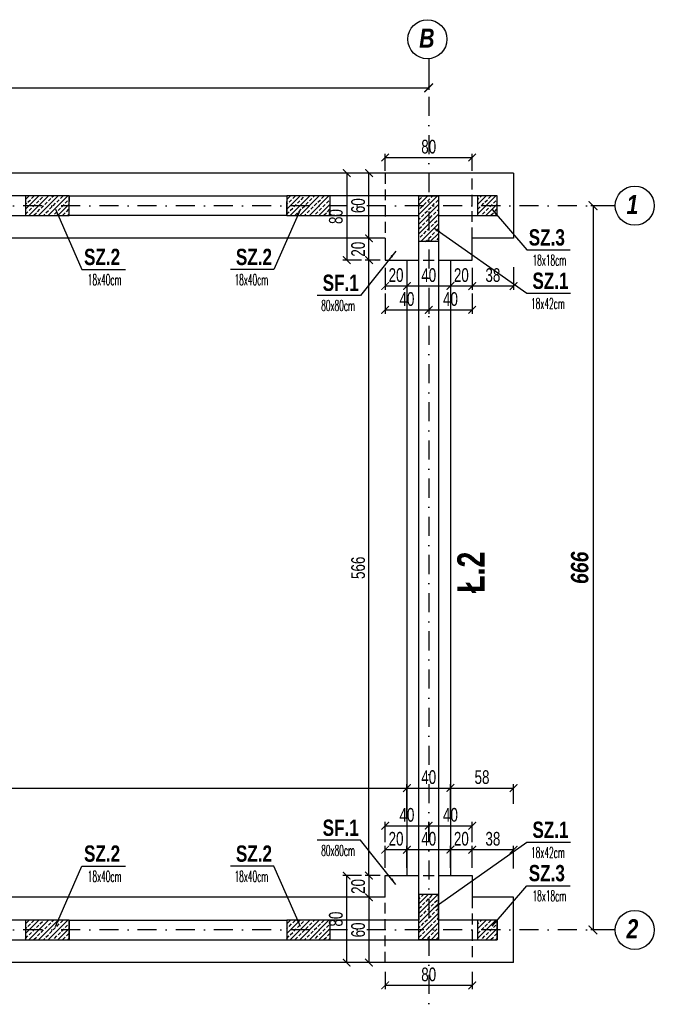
# Model space of a CAD drawing. Extents: x 10476 to 23681, y -304923 to -300723.
# Tile 3 of 25: x 12327 to 12910, y -302114 to -301208. Entities that reach past the tile are written whole.
import ezdxf

# ---------------------------------------------------------------- set-up
doc = ezdxf.new("R2010")
doc.units = 0
doc.header["$MEASUREMENT"] = 0
doc.linetypes.add('DASHDOT', pattern=[1, 0.5, -0.25, 0, -0.25])
doc.linetypes.add('DASHED', pattern=[0.75, 0.5, -0.25])
doc.layers.get('0').update_dxf_attribs({"linetype": 'CONTINUOUS'})
doc.layers.get('DEFPOINTS').update_dxf_attribs({"linetype": 'CONTINUOUS'})
doc.styles.add('GRYF', font='arialbd.ttf', dxfattribs={"width": 0.8})
doc.styles.add('kursywa', font='arialbi.ttf', dxfattribs={"width": 0.8})
doc.styles.add('RAMKA', font='arial.ttf', dxfattribs={"width": 0.7})
doc.styles.get("Standard").update_dxf_attribs({"font": 'txt.shx', "width": 0.6})
doc.dimstyles.new('1-100', dxfattribs={"dimscale": 4, "dimtxt": 4, "dimasz": 2, "dimexe": 0.5, "dimexo": 1, "dimgap": 1, "dimtad": 1, "dimdec": 0, "dimrnd": 0.1, "dimdsep": 46, "dimtxsty": 'kursywa', "dimblk": 'ARCHTICK', "dimcen": 0, "dimclrd": 2, "dimclre": 2, "dimclrt": 7, "dimazin": 2, "dimtfac": 1, "dimtdec": 0, "dimtix": 1, "dimtmove": 0, "dimatfit": 3, "dimfxl": 1, "dimtolj": 1, "dimarcsym": 0})
doc.dimstyles.new('1-50', dxfattribs={"dimscale": 6.5, "dimtxt": 2, "dimasz": 1, "dimexe": 0.5, "dimexo": 1, "dimgap": 0.5, "dimtad": 1, "dimrnd": 0.5, "dimdsep": 46, "dimtxsty": 'RAMKA', "dimblk": 'ARCHTICK', "dimcen": 0, "dimclrd": 2, "dimclre": 2, "dimclrt": 7, "dimadec": 0, "dimazin": 2, "dimtfac": 1, "dimtix": 1, "dimtmove": 0, "dimatfit": 3, "dimfxl": 1, "dimtolj": 1, "dimarcsym": 0})
doc.dimstyles.new('1-75', dxfattribs={"dimscale": 7, "dimtxt": 1.8, "dimasz": 1, "dimexe": 0.5, "dimexo": 1, "dimgap": 0.5, "dimtad": 1, "dimrnd": 0.5, "dimdsep": 46, "dimtxsty": 'RAMKA', "dimblk": 'ARCHTICK', "dimcen": 0, "dimclrd": 2, "dimclre": 2, "dimclrt": 7, "dimadec": 0, "dimazin": 2, "dimtfac": 1, "dimtix": 1, "dimtmove": 0, "dimatfit": 3, "dimfxl": 1, "dimtolj": 1, "dimarcsym": 0})

# ---------------------------------------------------------------- blocks, each defined once
blk = doc.blocks.new('_ArchTick')
at = {"color": 0, "linetype": 'Continuous', "const_width": 0.15}
blk.add_lwpolyline([(-0.5, -0.5), (0.5, 0.5)], dxfattribs=at)
blk = doc.blocks.new('*D23')
at = {"color": 2, "lineweight": -2, "ltscale": 35, "transparency": 16777216}
for p, q in [((11041.52, -301256.8), (11041.52, -301272.74)), ((12702.52, -301256.8), (12702.52, -301272.74)), ((11041.52, -301270.74), (12702.52, -301270.74))]:
    blk.add_line(p, q, dxfattribs=at)
at = {"layer": 'DEFPOINTS', "color": 0, "ltscale": 35, "transparency": 16777216}
for p in [(11041.52, -301252.8), (12702.52, -301252.8), (12702.52, -301270.74)]:
    blk.add_point(p, dxfattribs=at)
at = {"color": 2, "lineweight": -2, "ltscale": 35, "transparency": 16777216, "xscale": 8, "yscale": 8, "zscale": 8, "rotation": 180}
blk.add_blockref('_ArchTick', (11041.52, -301270.74), dxfattribs=at)
at = {"color": 2, "lineweight": -2, "ltscale": 35, "transparency": 16777216, "xscale": 8, "yscale": 8, "zscale": 8}
blk.add_blockref('_ArchTick', (12702.52, -301270.74), dxfattribs=at)
at = {"color": 7, "ltscale": 35, "transparency": 16777216, "insert": (11872.02, -301258.54), "char_height": 16, "attachment_point": 5, "style": 'kursywa'}
blk.add_mtext('\\A1;1661', dxfattribs=at)
blk = doc.blocks.new('*D24')
at = {"color": 2, "lineweight": -2, "ltscale": 35, "transparency": 16777216}
for p, q in [((12868.06, -301379.15), (12851.53, -301379.15)), ((12853.53, -301379.15), (12853.53, -302045.15)), ((12868.06, -302045.15), (12851.53, -302045.15))]:
    blk.add_line(p, q, dxfattribs=at)
at = {"layer": 'DEFPOINTS', "color": 0, "ltscale": 35, "transparency": 16777216}
for p in [(12872.06, -301379.15), (12853.53, -302045.15), (12872.06, -302045.15)]:
    blk.add_point(p, dxfattribs=at)
at = {"color": 2, "lineweight": -2, "ltscale": 35, "transparency": 16777216, "xscale": 8, "yscale": 8, "zscale": 8}
for p, rotation in [((12853.53, -301379.15), 90), ((12853.53, -302045.15), 270)]:
    blk.add_blockref('_ArchTick', p, dxfattribs=dict(at, rotation=rotation))
at = {"color": 7, "ltscale": 35, "transparency": 16777216, "insert": (12841.36, -301712.15), "char_height": 16, "attachment_point": 5, "rotation": 90, "style": 'kursywa'}
blk.add_mtext('\\A1;666', dxfattribs=at)
blk = doc.blocks.new('*D30')
at = {"color": 2, "lineweight": -2, "ltscale": 35, "transparency": 16777216}
for p, q in [((11061.52, -301920.41), (11061.52, -301911.12)), ((11061.52, -301914.62), (12682.52, -301914.62)), ((12682.52, -301943.07), (12682.52, -301911.12))]:
    blk.add_line(p, q, dxfattribs=at)
at = {"layer": 'DEFPOINTS', "color": 0, "ltscale": 35, "transparency": 16777216}
for p in [(12682.52, -301914.62), (11061.52, -301927.41), (12682.52, -301950.07)]:
    blk.add_point(p, dxfattribs=at)
at = {"color": 2, "lineweight": -2, "ltscale": 35, "transparency": 16777216, "xscale": 7, "yscale": 7, "zscale": 7, "rotation": 180}
blk.add_blockref('_ArchTick', (11061.52, -301914.62), dxfattribs=at)
at = {"color": 2, "lineweight": -2, "ltscale": 35, "transparency": 16777216, "xscale": 7, "yscale": 7, "zscale": 7}
blk.add_blockref('_ArchTick', (12682.52, -301914.62), dxfattribs=at)
at = {"color": 7, "ltscale": 35, "transparency": 16777216, "insert": (11872.02, -301904.69), "char_height": 12.6, "attachment_point": 5, "style": 'RAMKA'}
blk.add_mtext('\\A1;1621', dxfattribs=at)
blk = doc.blocks.new('*D31')
at = {"color": 2, "lineweight": -2, "ltscale": 35, "transparency": 16777216}
for p, q in [((12682.52, -301943.07), (12682.52, -301911.12)), ((12682.52, -301914.62), (12722.52, -301914.62)), ((12722.52, -301943.07), (12722.52, -301911.12))]:
    blk.add_line(p, q, dxfattribs=at)
at = {"layer": 'DEFPOINTS', "color": 0, "ltscale": 35, "transparency": 16777216}
for p in [(12722.52, -301914.62), (12682.52, -301950.07), (12722.52, -301950.07)]:
    blk.add_point(p, dxfattribs=at)
at = {"color": 2, "lineweight": -2, "ltscale": 35, "transparency": 16777216, "xscale": 7, "yscale": 7, "zscale": 7, "rotation": 180}
blk.add_blockref('_ArchTick', (12682.52, -301914.62), dxfattribs=at)
at = {"color": 2, "lineweight": -2, "ltscale": 35, "transparency": 16777216, "xscale": 7, "yscale": 7, "zscale": 7}
blk.add_blockref('_ArchTick', (12722.52, -301914.62), dxfattribs=at)
at = {"color": 7, "ltscale": 35, "transparency": 16777216, "insert": (12702.52, -301904.69), "char_height": 12.6, "attachment_point": 5, "style": 'RAMKA'}
blk.add_mtext('\\A1;40', dxfattribs=at)
blk = doc.blocks.new('*D63')
at = {"color": 2, "lineweight": -2, "ltscale": 35, "transparency": 16777216}
for p, q in [((12722.52, -301943.07), (12722.52, -301911.12)), ((12722.52, -301914.62), (12780.52, -301914.62)), ((12780.52, -301929.19), (12780.52, -301911.12))]:
    blk.add_line(p, q, dxfattribs=at)
at = {"layer": 'DEFPOINTS', "color": 0, "ltscale": 35, "transparency": 16777216}
for p in [(12780.52, -301914.62), (12780.52, -301936.19), (12722.52, -301950.07)]:
    blk.add_point(p, dxfattribs=at)
at = {"color": 2, "lineweight": -2, "ltscale": 35, "transparency": 16777216, "xscale": 7, "yscale": 7, "zscale": 7, "rotation": 180}
blk.add_blockref('_ArchTick', (12722.52, -301914.62), dxfattribs=at)
at = {"color": 2, "lineweight": -2, "ltscale": 35, "transparency": 16777216, "xscale": 7, "yscale": 7, "zscale": 7}
blk.add_blockref('_ArchTick', (12780.52, -301914.62), dxfattribs=at)
at = {"color": 7, "ltscale": 35, "transparency": 16777216, "insert": (12751.52, -301904.69), "char_height": 12.6, "attachment_point": 5, "style": 'RAMKA'}
blk.add_mtext('\\A1;58', dxfattribs=at)
blk = doc.blocks.new('*D64')
at = {"color": 2, "lineweight": -2, "ltscale": 35, "transparency": 16777216}
for p, q in [((12658.02, -301429.15), (12644.15, -301429.15)), ((12647.65, -301995.15), (12647.65, -301429.15)), ((12658.02, -301995.15), (12644.15, -301995.15))]:
    blk.add_line(p, q, dxfattribs=at)
at = {"layer": 'DEFPOINTS', "color": 0, "ltscale": 35, "transparency": 16777216}
for p in [(12647.65, -301429.15), (12665.02, -301429.15), (12665.02, -301995.15)]:
    blk.add_point(p, dxfattribs=at)
at = {"color": 2, "lineweight": -2, "ltscale": 35, "transparency": 16777216, "xscale": 7, "yscale": 7, "zscale": 7}
for p, rotation in [((12647.65, -301429.15), 90), ((12647.65, -301995.15), 270)]:
    blk.add_blockref('_ArchTick', p, dxfattribs=dict(at, rotation=rotation))
at = {"color": 7, "ltscale": 35, "transparency": 16777216, "insert": (12637.72, -301712.15), "char_height": 12.6, "attachment_point": 5, "rotation": 90, "style": 'RAMKA'}
blk.add_mtext('\\A1;566', dxfattribs=at)
blk = doc.blocks.new('*D65')
at = {"color": 2, "lineweight": -2, "ltscale": 35, "transparency": 16777216}
for p, q in [((12658.02, -301409.15), (12644.15, -301409.15)), ((12647.65, -301429.15), (12647.65, -301409.15)), ((12658.02, -301429.15), (12644.15, -301429.15))]:
    blk.add_line(p, q, dxfattribs=at)
at = {"layer": 'DEFPOINTS', "color": 0, "ltscale": 35, "transparency": 16777216}
for p in [(12647.65, -301409.15), (12665.02, -301409.15), (12665.02, -301429.15)]:
    blk.add_point(p, dxfattribs=at)
at = {"color": 2, "lineweight": -2, "ltscale": 35, "transparency": 16777216, "xscale": 7, "yscale": 7, "zscale": 7}
for p, rotation in [((12647.65, -301409.15), 90), ((12647.65, -301429.15), 270)]:
    blk.add_blockref('_ArchTick', p, dxfattribs=dict(at, rotation=rotation))
at = {"color": 7, "ltscale": 35, "transparency": 16777216, "insert": (12637.72, -301419.15), "char_height": 12.6, "attachment_point": 5, "rotation": 90, "style": 'RAMKA'}
blk.add_mtext('\\A1;20', dxfattribs=at)
blk = doc.blocks.new('*D66')
at = {"color": 2, "lineweight": -2, "ltscale": 35, "transparency": 16777216}
for p, q in [((12658.02, -301349.15), (12644.15, -301349.15)), ((12647.65, -301409.15), (12647.65, -301349.15)), ((12658.02, -301409.15), (12644.15, -301409.15))]:
    blk.add_line(p, q, dxfattribs=at)
at = {"layer": 'DEFPOINTS', "color": 0, "ltscale": 35, "transparency": 16777216}
for p in [(12647.65, -301349.15), (12665.02, -301349.15), (12665.02, -301409.15)]:
    blk.add_point(p, dxfattribs=at)
at = {"color": 2, "lineweight": -2, "ltscale": 35, "transparency": 16777216, "xscale": 7, "yscale": 7, "zscale": 7}
for p, rotation in [((12647.65, -301349.15), 90), ((12647.65, -301409.15), 270)]:
    blk.add_blockref('_ArchTick', p, dxfattribs=dict(at, rotation=rotation))
at = {"color": 7, "ltscale": 35, "transparency": 16777216, "insert": (12637.72, -301379.15), "char_height": 12.6, "attachment_point": 5, "rotation": 90, "style": 'RAMKA'}
blk.add_mtext('\\A1;60', dxfattribs=at)
blk = doc.blocks.new('*D67')
at = {"color": 2, "lineweight": -2, "ltscale": 35, "transparency": 16777216}
for p, q in [((12662.52, -301436.15), (12662.52, -301456.49)), ((12682.52, -301436.15), (12682.52, -301456.49)), ((12662.52, -301452.99), (12682.52, -301452.99))]:
    blk.add_line(p, q, dxfattribs=at)
at = {"layer": 'DEFPOINTS', "color": 0, "ltscale": 35, "transparency": 16777216}
for p in [(12662.52, -301429.15), (12682.52, -301429.15), (12682.52, -301452.99)]:
    blk.add_point(p, dxfattribs=at)
at = {"color": 2, "lineweight": -2, "ltscale": 35, "transparency": 16777216, "xscale": 7, "yscale": 7, "zscale": 7, "rotation": 180}
blk.add_blockref('_ArchTick', (12662.52, -301452.99), dxfattribs=at)
at = {"color": 2, "lineweight": -2, "ltscale": 35, "transparency": 16777216, "xscale": 7, "yscale": 7, "zscale": 7}
blk.add_blockref('_ArchTick', (12682.52, -301452.99), dxfattribs=at)
at = {"color": 7, "ltscale": 35, "transparency": 16777216, "insert": (12672.52, -301443.06), "char_height": 12.6, "attachment_point": 5, "style": 'RAMKA'}
blk.add_mtext('\\A1;20', dxfattribs=at)
blk = doc.blocks.new('*D68')
at = {"color": 2, "lineweight": -2, "ltscale": 35, "transparency": 16777216}
for p, q in [((12682.52, -301436.15), (12682.52, -301456.49)), ((12722.52, -301436.15), (12722.52, -301456.49)), ((12682.52, -301452.99), (12722.52, -301452.99))]:
    blk.add_line(p, q, dxfattribs=at)
at = {"layer": 'DEFPOINTS', "color": 0, "ltscale": 35, "transparency": 16777216}
for p in [(12682.52, -301429.15), (12722.52, -301429.15), (12722.52, -301452.99)]:
    blk.add_point(p, dxfattribs=at)
at = {"color": 2, "lineweight": -2, "ltscale": 35, "transparency": 16777216, "xscale": 7, "yscale": 7, "zscale": 7, "rotation": 180}
blk.add_blockref('_ArchTick', (12682.52, -301452.99), dxfattribs=at)
at = {"color": 2, "lineweight": -2, "ltscale": 35, "transparency": 16777216, "xscale": 7, "yscale": 7, "zscale": 7}
blk.add_blockref('_ArchTick', (12722.52, -301452.99), dxfattribs=at)
at = {"color": 7, "ltscale": 35, "transparency": 16777216, "insert": (12702.52, -301443.06), "char_height": 12.6, "attachment_point": 5, "style": 'RAMKA'}
blk.add_mtext('\\A1;40', dxfattribs=at)
blk = doc.blocks.new('*D69')
at = {"color": 2, "lineweight": -2, "ltscale": 35, "transparency": 16777216}
for p, q in [((12722.52, -301436.15), (12722.52, -301456.49)), ((12742.52, -301436.15), (12742.52, -301456.49)), ((12722.52, -301452.99), (12742.52, -301452.99))]:
    blk.add_line(p, q, dxfattribs=at)
at = {"layer": 'DEFPOINTS', "color": 0, "ltscale": 35, "transparency": 16777216}
for p in [(12722.52, -301429.15), (12742.52, -301429.15), (12742.52, -301452.99)]:
    blk.add_point(p, dxfattribs=at)
at = {"color": 2, "lineweight": -2, "ltscale": 35, "transparency": 16777216, "xscale": 7, "yscale": 7, "zscale": 7, "rotation": 180}
blk.add_blockref('_ArchTick', (12722.52, -301452.99), dxfattribs=at)
at = {"color": 2, "lineweight": -2, "ltscale": 35, "transparency": 16777216, "xscale": 7, "yscale": 7, "zscale": 7}
blk.add_blockref('_ArchTick', (12742.52, -301452.99), dxfattribs=at)
at = {"color": 7, "ltscale": 35, "transparency": 16777216, "insert": (12732.52, -301443.06), "char_height": 12.6, "attachment_point": 5, "style": 'RAMKA'}
blk.add_mtext('\\A1;20', dxfattribs=at)
blk = doc.blocks.new('*D70')
at = {"color": 2, "lineweight": -2, "ltscale": 35, "transparency": 16777216}
for p, q in [((12742.52, -301436.15), (12742.52, -301456.49)), ((12780.52, -301435.77), (12780.52, -301456.49)), ((12742.52, -301452.99), (12780.52, -301452.99))]:
    blk.add_line(p, q, dxfattribs=at)
at = {"layer": 'DEFPOINTS', "color": 0, "ltscale": 35, "transparency": 16777216}
for p in [(12742.52, -301429.15), (12780.52, -301428.77), (12780.52, -301452.99)]:
    blk.add_point(p, dxfattribs=at)
at = {"color": 2, "lineweight": -2, "ltscale": 35, "transparency": 16777216, "xscale": 7, "yscale": 7, "zscale": 7, "rotation": 180}
blk.add_blockref('_ArchTick', (12742.52, -301452.99), dxfattribs=at)
at = {"color": 2, "lineweight": -2, "ltscale": 35, "transparency": 16777216, "xscale": 7, "yscale": 7, "zscale": 7}
blk.add_blockref('_ArchTick', (12780.52, -301452.99), dxfattribs=at)
at = {"color": 7, "ltscale": 35, "transparency": 16777216, "insert": (12761.52, -301443.05), "char_height": 12.6, "attachment_point": 5, "style": 'RAMKA'}
blk.add_mtext('\\A1;38', dxfattribs=at)
blk = doc.blocks.new('*D71')
at = {"color": 2, "lineweight": -2, "ltscale": 35, "transparency": 16777216}
for p, q in [((12662.52, -301459.99), (12662.52, -301478.49)), ((12702.52, -301459.99), (12702.52, -301478.49)), ((12662.52, -301474.99), (12702.52, -301474.99))]:
    blk.add_line(p, q, dxfattribs=at)
at = {"layer": 'DEFPOINTS', "color": 0, "ltscale": 35, "transparency": 16777216}
for p in [(12662.52, -301452.99), (12702.52, -301452.99), (12702.52, -301474.99)]:
    blk.add_point(p, dxfattribs=at)
at = {"color": 2, "lineweight": -2, "ltscale": 35, "transparency": 16777216, "xscale": 7, "yscale": 7, "zscale": 7, "rotation": 180}
blk.add_blockref('_ArchTick', (12662.52, -301474.99), dxfattribs=at)
at = {"color": 2, "lineweight": -2, "ltscale": 35, "transparency": 16777216, "xscale": 7, "yscale": 7, "zscale": 7}
blk.add_blockref('_ArchTick', (12702.52, -301474.99), dxfattribs=at)
at = {"color": 7, "ltscale": 35, "transparency": 16777216, "insert": (12682.52, -301465.06), "char_height": 12.6, "attachment_point": 5, "style": 'RAMKA'}
blk.add_mtext('\\A1;40', dxfattribs=at)
blk = doc.blocks.new('*D72')
at = {"color": 2, "lineweight": -2, "ltscale": 35, "transparency": 16777216}
for p, q in [((12702.52, -301459.99), (12702.52, -301478.49)), ((12742.52, -301459.99), (12742.52, -301478.49)), ((12702.52, -301474.99), (12742.52, -301474.99))]:
    blk.add_line(p, q, dxfattribs=at)
at = {"layer": 'DEFPOINTS', "color": 0, "ltscale": 35, "transparency": 16777216}
for p in [(12702.52, -301452.99), (12742.52, -301452.99), (12742.52, -301474.99)]:
    blk.add_point(p, dxfattribs=at)
at = {"color": 2, "lineweight": -2, "ltscale": 35, "transparency": 16777216, "xscale": 7, "yscale": 7, "zscale": 7, "rotation": 180}
blk.add_blockref('_ArchTick', (12702.52, -301474.99), dxfattribs=at)
at = {"color": 2, "lineweight": -2, "ltscale": 35, "transparency": 16777216, "xscale": 7, "yscale": 7, "zscale": 7}
blk.add_blockref('_ArchTick', (12742.52, -301474.99), dxfattribs=at)
at = {"color": 7, "ltscale": 35, "transparency": 16777216, "insert": (12722.52, -301465.06), "char_height": 12.6, "attachment_point": 5, "style": 'RAMKA'}
blk.add_mtext('\\A1;40', dxfattribs=at)
blk = doc.blocks.new('*D73')
at = {"color": 2, "lineweight": -2, "ltscale": 35, "transparency": 16777216}
for p, q in [((12662.52, -301347.15), (12662.52, -301331.37)), ((12662.52, -301334.87), (12742.52, -301334.87)), ((12742.52, -301347.15), (12742.52, -301331.37))]:
    blk.add_line(p, q, dxfattribs=at)
at = {"layer": 'DEFPOINTS', "color": 0, "ltscale": 35, "transparency": 16777216}
for p in [(12742.52, -301334.87), (12662.52, -301354.15), (12742.52, -301354.15)]:
    blk.add_point(p, dxfattribs=at)
at = {"color": 2, "lineweight": -2, "ltscale": 35, "transparency": 16777216, "xscale": 7, "yscale": 7, "zscale": 7, "rotation": 180}
blk.add_blockref('_ArchTick', (12662.52, -301334.87), dxfattribs=at)
at = {"color": 2, "lineweight": -2, "ltscale": 35, "transparency": 16777216, "xscale": 7, "yscale": 7, "zscale": 7}
blk.add_blockref('_ArchTick', (12742.52, -301334.87), dxfattribs=at)
at = {"color": 7, "ltscale": 35, "transparency": 16777216, "insert": (12702.52, -301324.94), "char_height": 12.6, "attachment_point": 5, "style": 'RAMKA'}
blk.add_mtext('\\A1;80', dxfattribs=at)
blk = doc.blocks.new('*D90')
at = {"color": 2, "lineweight": -2, "ltscale": 35, "transparency": 16777216}
for p, q in [((12640.65, -301349.15), (12623.67, -301349.15)), ((12627.17, -301349.15), (12627.17, -301429.15)), ((12640.65, -301429.15), (12623.67, -301429.15))]:
    blk.add_line(p, q, dxfattribs=at)
at = {"layer": 'DEFPOINTS', "color": 0, "ltscale": 35, "transparency": 16777216}
for p in [(12647.65, -301349.15), (12627.17, -301429.15), (12647.65, -301429.15)]:
    blk.add_point(p, dxfattribs=at)
at = {"color": 2, "lineweight": -2, "ltscale": 35, "transparency": 16777216, "xscale": 7, "yscale": 7, "zscale": 7}
for p, rotation in [((12627.17, -301349.15), 90), ((12627.17, -301429.15), 270)]:
    blk.add_blockref('_ArchTick', p, dxfattribs=dict(at, rotation=rotation))
at = {"color": 7, "ltscale": 35, "transparency": 16777216, "insert": (12617.24, -301389.15), "char_height": 12.6, "attachment_point": 5, "rotation": 90, "style": 'RAMKA'}
blk.add_mtext('\\A1;80', dxfattribs=at)
blk = doc.blocks.new('*D112')
at = {"color": 2, "lineweight": -2, "ltscale": 35, "transparency": 16777216}
for p, q in [((12658.02, -301995.15), (12644.15, -301995.15)), ((12647.65, -301995.15), (12647.65, -302015.15)), ((12658.02, -302015.15), (12644.15, -302015.15))]:
    blk.add_line(p, q, dxfattribs=at)
at = {"layer": 'DEFPOINTS', "color": 0, "ltscale": 35, "transparency": 16777216}
for p in [(12665.02, -301995.15), (12647.65, -302015.15), (12665.02, -302015.15)]:
    blk.add_point(p, dxfattribs=at)
at = {"color": 2, "lineweight": -2, "ltscale": 35, "transparency": 16777216, "xscale": 7, "yscale": 7, "zscale": 7}
for p, rotation in [((12647.65, -301995.15), 90), ((12647.65, -302015.15), 270)]:
    blk.add_blockref('_ArchTick', p, dxfattribs=dict(at, rotation=rotation))
at = {"color": 7, "ltscale": 35, "transparency": 16777216, "insert": (12637.72, -302005.15), "char_height": 12.6, "attachment_point": 5, "rotation": 90, "style": 'RAMKA'}
blk.add_mtext('\\A1;20', dxfattribs=at)
blk = doc.blocks.new('*D113')
at = {"color": 2, "lineweight": -2, "ltscale": 35, "transparency": 16777216}
for p, q in [((12658.02, -302015.15), (12644.15, -302015.15)), ((12647.65, -302015.15), (12647.65, -302075.15)), ((12658.02, -302075.15), (12644.15, -302075.15))]:
    blk.add_line(p, q, dxfattribs=at)
at = {"layer": 'DEFPOINTS', "color": 0, "ltscale": 35, "transparency": 16777216}
for p in [(12665.02, -302015.15), (12647.65, -302075.15), (12665.02, -302075.15)]:
    blk.add_point(p, dxfattribs=at)
at = {"color": 2, "lineweight": -2, "ltscale": 35, "transparency": 16777216, "xscale": 7, "yscale": 7, "zscale": 7}
for p, rotation in [((12647.65, -302015.15), 90), ((12647.65, -302075.15), 270)]:
    blk.add_blockref('_ArchTick', p, dxfattribs=dict(at, rotation=rotation))
at = {"color": 7, "ltscale": 35, "transparency": 16777216, "insert": (12637.72, -302045.15), "char_height": 12.6, "attachment_point": 5, "rotation": 90, "style": 'RAMKA'}
blk.add_mtext('\\A1;60', dxfattribs=at)
blk = doc.blocks.new('*D114')
at = {"color": 2, "lineweight": -2, "ltscale": 35, "transparency": 16777216}
for p, q in [((12662.52, -301988.15), (12662.52, -301967.81)), ((12682.52, -301988.15), (12682.52, -301967.81)), ((12662.52, -301971.31), (12682.52, -301971.31))]:
    blk.add_line(p, q, dxfattribs=at)
at = {"layer": 'DEFPOINTS', "color": 0, "ltscale": 35, "transparency": 16777216}
for p in [(12682.52, -301971.31), (12662.52, -301995.15), (12682.52, -301995.15)]:
    blk.add_point(p, dxfattribs=at)
at = {"color": 2, "lineweight": -2, "ltscale": 35, "transparency": 16777216, "xscale": 7, "yscale": 7, "zscale": 7, "rotation": 180}
blk.add_blockref('_ArchTick', (12662.52, -301971.31), dxfattribs=at)
at = {"color": 2, "lineweight": -2, "ltscale": 35, "transparency": 16777216, "xscale": 7, "yscale": 7, "zscale": 7}
blk.add_blockref('_ArchTick', (12682.52, -301971.31), dxfattribs=at)
at = {"color": 7, "ltscale": 35, "transparency": 16777216, "insert": (12672.52, -301961.37), "char_height": 12.6, "attachment_point": 5, "style": 'RAMKA'}
blk.add_mtext('\\A1;20', dxfattribs=at)
blk = doc.blocks.new('*D115')
at = {"color": 2, "lineweight": -2, "ltscale": 35, "transparency": 16777216}
for p, q in [((12682.52, -301988.15), (12682.52, -301967.81)), ((12722.52, -301988.15), (12722.52, -301967.81)), ((12682.52, -301971.31), (12722.52, -301971.31))]:
    blk.add_line(p, q, dxfattribs=at)
at = {"layer": 'DEFPOINTS', "color": 0, "ltscale": 35, "transparency": 16777216}
for p in [(12722.52, -301971.31), (12682.52, -301995.15), (12722.52, -301995.15)]:
    blk.add_point(p, dxfattribs=at)
at = {"color": 2, "lineweight": -2, "ltscale": 35, "transparency": 16777216, "xscale": 7, "yscale": 7, "zscale": 7, "rotation": 180}
blk.add_blockref('_ArchTick', (12682.52, -301971.31), dxfattribs=at)
at = {"color": 2, "lineweight": -2, "ltscale": 35, "transparency": 16777216, "xscale": 7, "yscale": 7, "zscale": 7}
blk.add_blockref('_ArchTick', (12722.52, -301971.31), dxfattribs=at)
at = {"color": 7, "ltscale": 35, "transparency": 16777216, "insert": (12702.52, -301961.37), "char_height": 12.6, "attachment_point": 5, "style": 'RAMKA'}
blk.add_mtext('\\A1;40', dxfattribs=at)
blk = doc.blocks.new('*D116')
at = {"color": 2, "lineweight": -2, "ltscale": 35, "transparency": 16777216}
for p, q in [((12722.52, -301988.15), (12722.52, -301967.81)), ((12742.52, -301988.15), (12742.52, -301967.81)), ((12722.52, -301971.31), (12742.52, -301971.31))]:
    blk.add_line(p, q, dxfattribs=at)
at = {"layer": 'DEFPOINTS', "color": 0, "ltscale": 35, "transparency": 16777216}
for p in [(12742.52, -301971.31), (12722.52, -301995.15), (12742.52, -301995.15)]:
    blk.add_point(p, dxfattribs=at)
at = {"color": 2, "lineweight": -2, "ltscale": 35, "transparency": 16777216, "xscale": 7, "yscale": 7, "zscale": 7, "rotation": 180}
blk.add_blockref('_ArchTick', (12722.52, -301971.31), dxfattribs=at)
at = {"color": 2, "lineweight": -2, "ltscale": 35, "transparency": 16777216, "xscale": 7, "yscale": 7, "zscale": 7}
blk.add_blockref('_ArchTick', (12742.52, -301971.31), dxfattribs=at)
at = {"color": 7, "ltscale": 35, "transparency": 16777216, "insert": (12732.52, -301961.37), "char_height": 12.6, "attachment_point": 5, "style": 'RAMKA'}
blk.add_mtext('\\A1;20', dxfattribs=at)
blk = doc.blocks.new('*D117')
at = {"color": 2, "lineweight": -2, "ltscale": 35, "transparency": 16777216}
for p, q in [((12742.52, -301988.15), (12742.52, -301967.81)), ((12780.52, -301988.53), (12780.52, -301967.81)), ((12742.52, -301971.31), (12780.52, -301971.31))]:
    blk.add_line(p, q, dxfattribs=at)
at = {"layer": 'DEFPOINTS', "color": 0, "ltscale": 35, "transparency": 16777216}
for p in [(12780.52, -301971.31), (12742.52, -301995.15), (12780.52, -301995.53)]:
    blk.add_point(p, dxfattribs=at)
at = {"color": 2, "lineweight": -2, "ltscale": 35, "transparency": 16777216, "xscale": 7, "yscale": 7, "zscale": 7, "rotation": 180}
blk.add_blockref('_ArchTick', (12742.52, -301971.31), dxfattribs=at)
at = {"color": 2, "lineweight": -2, "ltscale": 35, "transparency": 16777216, "xscale": 7, "yscale": 7, "zscale": 7}
blk.add_blockref('_ArchTick', (12780.52, -301971.31), dxfattribs=at)
at = {"color": 7, "ltscale": 35, "transparency": 16777216, "insert": (12761.52, -301961.37), "char_height": 12.6, "attachment_point": 5, "style": 'RAMKA'}
blk.add_mtext('\\A1;38', dxfattribs=at)
blk = doc.blocks.new('*D118')
at = {"color": 2, "lineweight": -2, "ltscale": 35, "transparency": 16777216}
for p, q in [((12662.52, -301964.31), (12662.52, -301945.81)), ((12662.52, -301949.31), (12702.52, -301949.31)), ((12702.52, -301964.31), (12702.52, -301945.81))]:
    blk.add_line(p, q, dxfattribs=at)
at = {"layer": 'DEFPOINTS', "color": 0, "ltscale": 35, "transparency": 16777216}
for p in [(12702.52, -301949.31), (12662.52, -301971.31), (12702.52, -301971.31)]:
    blk.add_point(p, dxfattribs=at)
at = {"color": 2, "lineweight": -2, "ltscale": 35, "transparency": 16777216, "xscale": 7, "yscale": 7, "zscale": 7, "rotation": 180}
blk.add_blockref('_ArchTick', (12662.52, -301949.31), dxfattribs=at)
at = {"color": 2, "lineweight": -2, "ltscale": 35, "transparency": 16777216, "xscale": 7, "yscale": 7, "zscale": 7}
blk.add_blockref('_ArchTick', (12702.52, -301949.31), dxfattribs=at)
at = {"color": 7, "ltscale": 35, "transparency": 16777216, "insert": (12682.52, -301939.37), "char_height": 12.6, "attachment_point": 5, "style": 'RAMKA'}
blk.add_mtext('\\A1;40', dxfattribs=at)
blk = doc.blocks.new('*D119')
at = {"color": 2, "lineweight": -2, "ltscale": 35, "transparency": 16777216}
for p, q in [((12702.52, -301964.31), (12702.52, -301945.81)), ((12702.52, -301949.31), (12742.52, -301949.31)), ((12742.52, -301964.31), (12742.52, -301945.81))]:
    blk.add_line(p, q, dxfattribs=at)
at = {"layer": 'DEFPOINTS', "color": 0, "ltscale": 35, "transparency": 16777216}
for p in [(12742.52, -301949.31), (12702.52, -301971.31), (12742.52, -301971.31)]:
    blk.add_point(p, dxfattribs=at)
at = {"color": 2, "lineweight": -2, "ltscale": 35, "transparency": 16777216, "xscale": 7, "yscale": 7, "zscale": 7, "rotation": 180}
blk.add_blockref('_ArchTick', (12702.52, -301949.31), dxfattribs=at)
at = {"color": 2, "lineweight": -2, "ltscale": 35, "transparency": 16777216, "xscale": 7, "yscale": 7, "zscale": 7}
blk.add_blockref('_ArchTick', (12742.52, -301949.31), dxfattribs=at)
at = {"color": 7, "ltscale": 35, "transparency": 16777216, "insert": (12722.52, -301939.37), "char_height": 12.6, "attachment_point": 5, "style": 'RAMKA'}
blk.add_mtext('\\A1;40', dxfattribs=at)
blk = doc.blocks.new('*D120')
at = {"color": 2, "lineweight": -2, "ltscale": 35, "transparency": 16777216}
for p, q in [((12662.52, -302083.78), (12662.52, -302099.56)), ((12742.52, -302083.78), (12742.52, -302099.56)), ((12662.52, -302096.06), (12742.52, -302096.06))]:
    blk.add_line(p, q, dxfattribs=at)
at = {"layer": 'DEFPOINTS', "color": 0, "ltscale": 35, "transparency": 16777216}
for p in [(12662.52, -302076.78), (12742.52, -302076.78), (12742.52, -302096.06)]:
    blk.add_point(p, dxfattribs=at)
at = {"color": 2, "lineweight": -2, "ltscale": 35, "transparency": 16777216, "xscale": 7, "yscale": 7, "zscale": 7, "rotation": 180}
blk.add_blockref('_ArchTick', (12662.52, -302096.06), dxfattribs=at)
at = {"color": 2, "lineweight": -2, "ltscale": 35, "transparency": 16777216, "xscale": 7, "yscale": 7, "zscale": 7}
blk.add_blockref('_ArchTick', (12742.52, -302096.06), dxfattribs=at)
at = {"color": 7, "ltscale": 35, "transparency": 16777216, "insert": (12702.52, -302086.12), "char_height": 12.6, "attachment_point": 5, "style": 'RAMKA'}
blk.add_mtext('\\A1;80', dxfattribs=at)
blk = doc.blocks.new('*D111')
at = {"color": 2, "lineweight": -2, "ltscale": 35, "transparency": 16777216}
for p, q in [((12640.65, -301995.15), (12623.67, -301995.15)), ((12627.17, -302075.15), (12627.17, -301995.15)), ((12640.65, -302075.15), (12623.67, -302075.15))]:
    blk.add_line(p, q, dxfattribs=at)
at = {"layer": 'DEFPOINTS', "color": 0, "ltscale": 35, "transparency": 16777216}
for p in [(12627.17, -301995.15), (12647.65, -301995.15), (12647.65, -302075.15)]:
    blk.add_point(p, dxfattribs=at)
at = {"color": 2, "lineweight": -2, "ltscale": 35, "transparency": 16777216, "xscale": 7, "yscale": 7, "zscale": 7}
for p, rotation in [((12627.17, -301995.15), 90), ((12627.17, -302075.15), 270)]:
    blk.add_blockref('_ArchTick', p, dxfattribs=dict(at, rotation=rotation))
at = {"color": 7, "ltscale": 35, "transparency": 16777216, "insert": (12617.24, -302035.15), "char_height": 12.6, "attachment_point": 5, "rotation": 90, "style": 'RAMKA'}
blk.add_mtext('\\A1;80', dxfattribs=at)

msp = doc.modelspace()

# ---------------------------------------------------------------- hatches: boundary and pattern name
at = {"linetype": 'Continuous', "ltscale": 35}
h = msp.add_hatch(dxfattribs=at)
h.set_pattern_fill('ANSI33', scale=25, style=0)
h.set_pattern_definition([(45, (-11137.322, -131431.5625), (-4.41941738, 4.41941738), []), (45, (-11132.903, -131431.5625), (-4.41941738, 4.41941738), [3.125, -1.5625])])
h.paths.add_polyline_path([(12372.02498, -301388.14813), (12372.02498, -301370.14813), (12332.02498, -301370.14813), (12332.02498, -301388.14813)])
h = msp.add_hatch(dxfattribs=at)
h.set_pattern_fill('ANSI33', scale=25, style=0)
h.set_pattern_definition([(45, (-10897.322, -131431.5625), (-4.41941738, 4.41941738), []), (45, (-10892.903, -131431.5625), (-4.41941738, 4.41941738), [3.125, -1.5625])])
h.paths.add_polyline_path([(12612.02498, -301388.14813), (12612.02498, -301370.14813), (12572.02498, -301370.14813), (12572.02498, -301388.14813)])
h = msp.add_hatch(dxfattribs=at)
h.set_pattern_fill('ANSI33', scale=25, style=0)
h.set_pattern_definition([(45, (-10797.822, -131449.5625), (-4.41941738, 4.41941738), []), (45, (-10793.403, -131449.5625), (-4.41941738, 4.41941738), [3.125, -1.5625])])
h.paths.add_polyline_path([(12711.52498, -301412.14813), (12711.52498, -301370.14813), (12693.52498, -301370.14813), (12693.52498, -301412.14813)])
h = msp.add_hatch(dxfattribs=at)
h.set_pattern_fill('ANSI33', scale=25, style=0)
h.set_pattern_definition([(45, (-10743.822, -131431.5625), (-4.41941738, 4.41941738), []), (45, (-10739.403, -131431.5625), (-4.41941738, 4.41941738), [3.125, -1.5625])])
h.paths.add_polyline_path([(12765.52498, -301388.14813), (12765.52498, -301370.14813), (12747.52498, -301370.14813), (12747.52498, -301388.14813)])
h = msp.add_hatch(dxfattribs=at)
h.set_pattern_fill('ANSI33', scale=25, style=0)
h.set_pattern_definition([(45, (-10797.822, -132074.5625), (-4.41941738, 4.41941738), []), (45, (-10793.403, -132074.5625), (-4.41941738, 4.41941738), [3.125, -1.5625])])
h.paths.add_polyline_path([(12711.52498, -302054.14813), (12711.52498, -302012.14813), (12693.52498, -302012.14813), (12693.52498, -302054.14813)])
h = msp.add_hatch(dxfattribs=at)
h.set_pattern_fill('ANSI33', scale=25, style=0)
h.set_pattern_definition([(45, (-11137.322, -132097.5625), (-4.41941738, 4.41941738), []), (45, (-11132.903, -132097.5625), (-4.41941738, 4.41941738), [3.125, -1.5625])])
h.paths.add_polyline_path([(12372.02498, -302054.14813), (12372.02498, -302036.14813), (12332.02498, -302036.14813), (12332.02498, -302054.14813)])
h = msp.add_hatch(dxfattribs=at)
h.set_pattern_fill('ANSI33', scale=25, style=0)
h.set_pattern_definition([(45, (-10897.322, -132097.5625), (-4.41941738, 4.41941738), []), (45, (-10892.903, -132097.5625), (-4.41941738, 4.41941738), [3.125, -1.5625])])
h.paths.add_polyline_path([(12612.02498, -302054.14813), (12612.02498, -302036.14813), (12572.02498, -302036.14813), (12572.02498, -302054.14813)])
h = msp.add_hatch(dxfattribs=at)
h.set_pattern_fill('ANSI33', scale=25, style=0)
h.set_pattern_definition([(45, (-10743.822, -132097.5625), (-4.41941738, 4.41941738), []), (45, (-10739.403, -132097.5625), (-4.41941738, 4.41941738), [3.125, -1.5625])])
h.paths.add_polyline_path([(12765.52497, -302054.14813), (12765.52498, -302036.14813), (12747.52498, -302036.14813), (12747.52497, -302054.14813)])

# ---------------------------------------------------------------- linework, layer by layer
at = {"color": 2, "linetype": 'DASHDOT', "ltscale": 35}
for p, q in [((12702.52498, -301244.04504), (12702.52498, -302251.70165)), ((12873.66, -301379.14813), (10845.1, -301379.14813)), ((12873.66, -302045.14813), (10845.1, -302045.14813))]:
    msp.add_line(p, q, dxfattribs=at)
at = {"color": 1, "ltscale": 35}
for p, q in [((12780.52498, -301349.14813), (10963.52498, -301349.14813)), ((12780.52498, -301349.14813), (12780.52498, -301409.14813)), ((12662.52498, -301409.14813), (11061.52498, -301409.14813)), ((12780.52498, -301409.14813), (12742.52498, -301409.14813)), ((12682.52498, -301429.14813), (12682.52498, -301995.14813)), ((12722.52498, -301429.14813), (12722.52498, -301995.14813)), ((12662.52498, -302015.14813), (11061.52498, -302015.14813)), ((12780.52498, -302015.14813), (12742.52498, -302015.14813)), ((12780.52498, -302075.14813), (12780.52498, -302015.14813)), ((12780.52498, -302075.14813), (10963.52498, -302075.14813))]:
    msp.add_line(p, q, dxfattribs=at)
at = {"linetype": 'Continuous'}
for p, q in [((12372.02498, -301370.14813), (12172.02498, -301370.14813)), ((12372.02498, -301370.14813), (12372.02498, -301375.14813)), ((12372.02498, -301370.14813), (12572.02498, -301370.14813)), ((12711.52498, -301370.14813), (12572.02498, -301370.14813)), ((12572.02498, -301370.14813), (12572.02498, -301375.14813)), ((12765.52498, -301370.14813), (12711.52498, -301370.14813)), ((12765.52498, -301388.14813), (12765.52498, -301370.14813)), ((12372.02498, -301388.14813), (12372.02498, -301375.14813)), ((12572.02498, -301388.14813), (12572.02498, -301375.14813)), ((12172.02498, -301388.14813), (12372.02498, -301388.14813)), ((12572.02498, -301388.14813), (12372.02498, -301388.14813)), ((12572.02498, -301388.14813), (12693.52498, -301388.14813)), ((12711.52498, -301388.14813), (12727.52498, -301388.14813)), ((12727.52498, -301388.14813), (12765.52498, -301388.14813)), ((12693.52498, -302013.14813), (12693.52498, -301412.14813)), ((12711.52498, -301412.14813), (12711.52498, -302013.14813)), ((12693.52498, -302013.14813), (12693.52498, -302036.14813)), ((12711.52498, -302036.14813), (12711.52498, -302013.14813)), ((12372.02498, -302036.14813), (12172.02498, -302036.14813)), ((12372.02498, -302036.14813), (12372.02498, -302054.14813)), ((12372.02498, -302036.14813), (12572.02498, -302036.14813)), ((12693.52498, -302036.14813), (12572.02498, -302036.14813)), ((12572.02498, -302036.14813), (12572.02498, -302054.14813)), ((12727.52498, -302036.14813), (12711.52498, -302036.14813)), ((12765.52498, -302036.14813), (12727.52498, -302036.14813)), ((12765.52498, -302036.14813), (12765.52498, -302054.14813)), ((12172.02498, -302054.14813), (12372.02498, -302054.14813)), ((12372.02498, -302054.14813), (12572.02498, -302054.14813)), ((12572.02498, -302054.14813), (12711.52498, -302054.14813)), ((12711.52498, -302054.14813), (12727.52498, -302054.14813)), ((12727.52498, -302054.14813), (12765.52498, -302054.14813))]:
    msp.add_line(p, q, dxfattribs=at)
at = {"color": 2, "linetype": 'DASHED', "ltscale": 20}
for p, q in [((12682.52498, -301429.14813), (12722.52498, -301429.14813)), ((12682.52498, -301995.14813), (12722.52498, -301995.14813))]:
    msp.add_line(p, q, dxfattribs=at)
for points in [[(12742.52498, -301409.14813), (12742.52498, -301349.14813), (12662.52498, -301349.14813), (12662.52498, -301409.14813)], [(12742.52498, -302015.14813), (12742.52498, -302075.14813), (12662.52498, -302075.14813), (12662.52498, -302015.14813)]]:
    msp.add_lwpolyline(points, dxfattribs=at)
at = {"color": 7, "ltscale": 35}
for points in [[(12332.02498, -301388.14813), (12372.02498, -301388.14813), (12372.02498, -301370.14813), (12332.02498, -301370.14813)], [(12572.02498, -301388.14813), (12612.02498, -301388.14813), (12612.02498, -301370.14813), (12572.02498, -301370.14813)], [(12693.52498, -301370.14813), (12711.52498, -301370.14813), (12711.52498, -301412.14813), (12693.52498, -301412.14813)], [(12747.52498, -301388.14813), (12765.52498, -301388.14813), (12765.52498, -301370.14813), (12747.52498, -301370.14813)], [(12693.52498, -302012.14813), (12711.52498, -302012.14813), (12711.52498, -302054.14813), (12693.52498, -302054.14813)], [(12332.02498, -302054.14813), (12372.02498, -302054.14813), (12372.02498, -302036.14813), (12332.02498, -302036.14813)], [(12572.02498, -302054.14813), (12612.02498, -302054.14813), (12612.02498, -302036.14813), (12572.02498, -302036.14813)], [(12747.52497, -302054.14813), (12765.52497, -302054.14813), (12765.52497, -302036.14813), (12747.52497, -302036.14813)]]:
    msp.add_lwpolyline(points, close=True, dxfattribs=at)
at = {"color": 1, "ltscale": 35}
for points in [[(12662.52498, -301409.14813), (12662.52498, -301429.14813), (12682.52498, -301429.14813)], [(12722.52498, -301429.14813), (12742.52498, -301429.14813), (12742.52498, -301409.14813)], [(12662.52498, -302015.14813), (12662.52498, -301995.14813), (12682.52498, -301995.14813)], [(12722.52498, -301995.14813), (12742.52498, -301995.14813), (12742.52498, -302015.14813)]]:
    msp.add_lwpolyline(points, dxfattribs=at)
at = {"color": 2, "ltscale": 35}
for centre in [(12701.2981, -301226.10304), (12891.87782, -301379.14813), (12891.87782, -302045.14813)]:
    msp.add_circle(centre, 17.9839, dxfattribs=at)

# ---------------------------------------------------------------- texts
at = {"color": 2, "ltscale": 35, "style": 'kursywa', "width": 0.8}
for s, p in [('B', (12693.73982, -301233.82009, -15.80544)), ('1', (12884.31954, -301386.86518, -15.80544)), ('2', (12884.31954, -302052.86518, -15.80544))]:
    msp.add_text(s, height=17.5616, dxfattribs=at).set_placement(p)
at = {"color": 7, "ltscale": 35, "style": 'GRYF', "width": 0.75}
for s, p in [('SZ.3', (12794.4837, -301415.80027)), ('SZ.2', (12385.7437, -301433.75029)), ('SZ.2', (12525.339, -301433.75029)), ('SF.1', (12605.05629, -301457.53027)), ('SZ.1 ', (12797.869, -301455.68635)), ('SF.1', (12605.05629, -301958.65401)), ('SZ.1 ', (12797.869, -301960.49792)), ('SZ.2', (12385.7437, -301982.43403)), ('SZ.2', (12525.339, -301982.43403)), ('SZ.3', (12794.4837, -302000.38401))]:
    msp.add_text(s, height=15, dxfattribs=at).set_placement(p)
at = {"color": 7, "ltscale": 35, "width": 0.5}
for s, p in [('18x18cm', (12797.91537, -301434.20027)), ('18x40cm', (12389.17537, -301452.15029)), ('18x40cm', (12524.04125, -301452.15029)), ('80x80cm', (12603.75854, -301475.93027)), ('18x42cm', (12796.57125, -301474.08635)), ('80x80cm', (12603.75854, -301977.05401)), ('18x42cm', (12796.57125, -301978.89792)), ('18x40cm', (12389.17537, -302000.83403)), ('18x40cm', (12524.04125, -302000.83403)), ('18x18cm', (12797.91537, -302018.78401))]:
    msp.add_text(s, height=10, dxfattribs=at).set_placement(p)
at = {"color": 7, "ltscale": 35, "style": 'GRYF', "width": 0.75}
msp.add_text('Ł.2', height=25, rotation=90, dxfattribs=at).set_placement((12753.82584, -301735.15272))

# ---------------------------------------------------------------- dimensions: what is measured, and where the dimension line sits
at = {"color": 7, "ltscale": 35}
dim = msp.add_linear_dim(base=(12702.52498, -301270.73597), p1=(11041.52498, -301252.79801), p2=(12702.52498, -301252.79801), dimstyle='1-100', dxfattribs=at)
dim.commit()
dim.dimension.update_dxf_attribs({"geometry": '*D23', "text_midpoint": (11872.02498, -301258.54498)})
at = {"color": 2, "ltscale": 35}
for base, p1, p2, picture, middle in [((12742.52498, -301334.87), (12662.52498, -301354.14813), (12742.52498, -301354.14813), '*D73', (12702.52498, -301324.93678)), ((12682.52498, -301452.99), (12662.52498, -301429.14813), (12682.52498, -301429.14813), '*D67', (12672.52498, -301443.05678)), ((12702.52498, -301474.99), (12662.52498, -301452.99), (12702.52498, -301452.99), '*D71', (12682.52498, -301465.05678)), ((12702.52498, -301949.30626), (12662.52498, -301971.30626), (12702.52498, -301971.30626), '*D118', (12682.52498, -301939.37304)), ((12682.52498, -301971.30626), (12662.52498, -301995.14813), (12682.52498, -301995.14813), '*D114', (12672.52498, -301961.37304)), ((12742.52498, -302096.05626), (12662.52498, -302076.77813), (12742.52498, -302076.77813), '*D120', (12702.52498, -302086.12304))]:
    dim = msp.add_linear_dim(base=base, p1=p1, p2=p2, dimstyle='1-75', dxfattribs=at)
    dim.commit()
    dim.dimension.update_dxf_attribs({"geometry": picture, "text_midpoint": middle})
for base, p1, p2, angle, picture, middle in [((12627.17, -301429.14813), (12647.65, -301349.14813), (12647.65, -301429.14813), 270, '*D90', (12617.23678, -301389.14813)), ((12627.17, -301995.14813), (12647.65, -302075.14813), (12647.65, -301995.14813), 90, '*D111', (12617.23678, -302035.14813))]:
    dim = msp.add_linear_dim(base=base, p1=p1, p2=p2, angle=angle, dimstyle='1-75', dxfattribs=at)
    dim.commit()
    dim.dimension.update_dxf_attribs({"geometry": picture, "text_midpoint": middle})
for base, p1, p2, angle, picture, middle in [((12647.65, -301349.14813), (12665.02498, -301409.14813), (12665.02498, -301349.14813), 90, '*D66', (12637.71678, -301379.14813)), ((12647.65, -301409.14813), (12665.02498, -301429.14813), (12665.02498, -301409.14813), 90, '*D65', (12637.71678, -301419.14813)), ((12647.65, -301429.14813), (12665.02498, -301995.14813), (12665.02498, -301429.14813), 90, '*D64', (12637.71678, -301712.14813)), ((12647.65, -302015.14813), (12665.02498, -301995.14813), (12665.02498, -302015.14813), 270, '*D112', (12637.71678, -302005.14813)), ((12647.65, -302075.14813), (12665.02498, -302015.14813), (12665.02498, -302075.14813), 270, '*D113', (12637.71678, -302045.14813))]:
    dim = msp.add_linear_dim(base=base, p1=p1, p2=p2, angle=angle, dimstyle='1-75', override={"dimtmove": 1}, dxfattribs=at)
    dim.commit()
    dim.dimension.update_dxf_attribs({"geometry": picture, "text_midpoint": middle})
at = {"color": 7, "ltscale": 35}
dim = msp.add_linear_dim(base=(12853.53136, -302045.14813), p1=(12872.06493, -301379.14813), p2=(12872.06493, -302045.14813), angle=90, dimstyle='1-100', dxfattribs=at)
dim.commit()
dim.dimension.update_dxf_attribs({"geometry": '*D24', "text_midpoint": (12841.35673, -301712.14813)})
at = {"color": 2, "ltscale": 35}
for base, p1, p2, picture, middle in [((12722.52498, -301452.99), (12682.52498, -301429.14813), (12722.52498, -301429.14813), '*D68', (12702.52498, -301443.05678)), ((12742.52498, -301452.99), (12722.52498, -301429.14813), (12742.52498, -301429.14813), '*D69', (12732.52498, -301443.05678)), ((12780.52498, -301452.99), (12742.52498, -301429.14813), (12780.52498, -301428.77), '*D70', (12761.52498, -301443.05248)), ((12742.52498, -301474.99), (12702.52498, -301452.99), (12742.52498, -301452.99), '*D72', (12722.52498, -301465.05678)), ((12682.52498, -301914.62), (11061.52498, -301927.41), (12682.52498, -301950.07), '*D30', (11872.02498, -301904.68678)), ((12722.52498, -301914.62), (12682.52498, -301950.07), (12722.52498, -301950.07), '*D31', (12702.52498, -301904.68678)), ((12780.52498, -301914.62), (12722.52498, -301950.07), (12780.52498, -301936.18813), '*D63', (12751.52498, -301904.68678)), ((12742.52498, -301949.30626), (12702.52498, -301971.30626), (12742.52498, -301971.30626), '*D119', (12722.52498, -301939.37304)), ((12722.52498, -301971.30626), (12682.52498, -301995.14813), (12722.52498, -301995.14813), '*D115', (12702.52498, -301961.37304)), ((12742.52498, -301971.30626), (12722.52498, -301995.14813), (12742.52498, -301995.14813), '*D116', (12732.52498, -301961.37304)), ((12780.52498, -301971.30626), (12742.52498, -301995.14813), (12780.52498, -301995.52626), '*D117', (12761.52498, -301961.36874))]:
    dim = msp.add_linear_dim(base=base, p1=p1, p2=p2, dimstyle='1-75', override={"dimtmove": 1}, dxfattribs=at)
    dim.commit()
    dim.dimension.update_dxf_attribs({"geometry": picture, "text_midpoint": middle})

# ---------------------------------------------------------------- leaders
at = {"color": 7, "linetype": 'Continuous', "ltscale": 35}
for points in [[(12359.47995, -301382.41628), (12383.85364, -301437.80628), (12423.76085, -301437.80628)], [(12584.57, -301382.41628), (12560.19631, -301437.80628), (12520.2891, -301437.80628)], [(12760.95, -301382.74624), (12792.59364, -301419.85626), (12832.50085, -301419.85626)], [(12707.14, -301399.56626), (12792.8191, -301459.74235), (12832.72631, -301459.74235)], [(12672.37, -301421.00626), (12639.9136, -301461.58626), (12600.0064, -301461.58626)], [(12672.37, -302003.29), (12639.9136, -301962.71), (12600.0064, -301962.71)], [(12707.14, -302024.73), (12792.8191, -301964.55392), (12832.72631, -301964.55392)], [(12359.47995, -302041.88002), (12383.85364, -301986.49002), (12423.76085, -301986.49002)], [(12584.57, -302041.88002), (12560.19631, -301986.49002), (12520.2891, -301986.49002)], [(12760.95, -302041.55002), (12792.59364, -302004.44), (12832.50085, -302004.44)]]:
    msp.add_leader(points, dimstyle='1-50', override={"dimgap": 0.5, "dimtad": 0}, dxfattribs=at)

doc.saveas('drawing.dxf')
